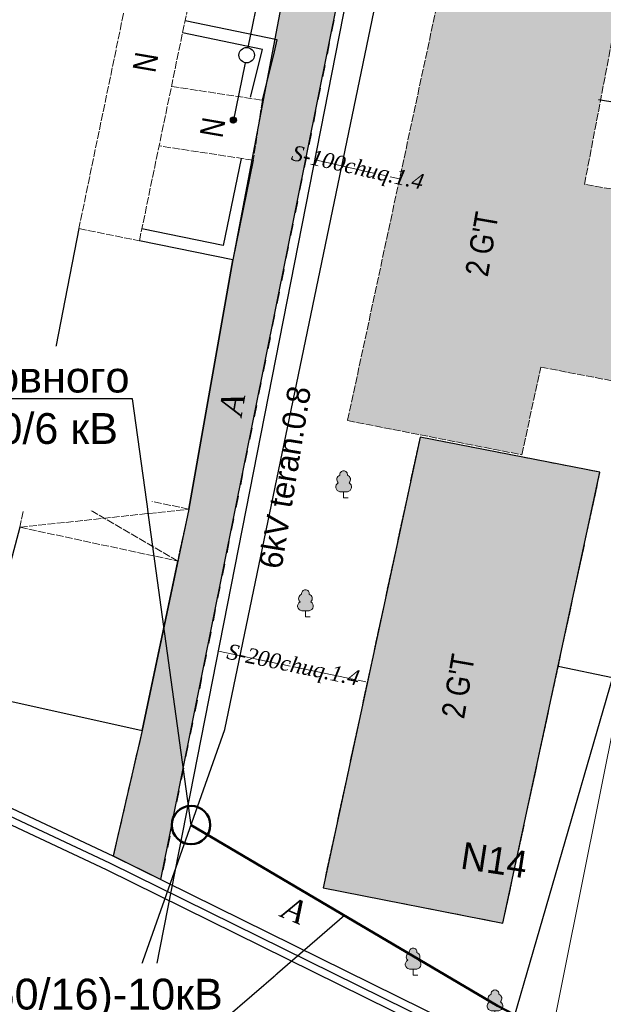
# Model space of a CAD drawing. Extents: x 352696 to 405256, y 4162769 to 4241487.
# Tile 27 of 148: x 403057 to 403095, y 4240238 to 4240302. Entities that reach past the tile are written whole.
import ezdxf
from ezdxf import colors
from ezdxf.entities.mleader import LeaderData, LeaderLine
from ezdxf.enums import TextEntityAlignment as Align
from ezdxf.math import Vec2, Vec3

# ---------------------------------------------------------------- set-up
doc = ezdxf.new("R2010")
doc.units = 0
doc.header["$LTSCALE"] = 0.5
doc.header["$MEASUREMENT"] = 0
for name, pattern in [('Build_Contour_Resid_m1', [1, 1, 0]), ('Commnctn_Waterpipes_Line_Unground_m1', [10, 8, -0.5, 1, -0.5]), ('Д_ТРОТ_ТРУБА', [3, 1.5, -1.5]), ('ЗД_СТР_РАЗВ', [3, 2, -1])]:
    doc.linetypes.add(name, pattern=pattern)
for name, color, linetype in [('(007) Здания', 7, 'Continuous'), ('(014) Водопровод', 5, 'ИК_Водопровод -------в--------'), ('(017) Канализация', 33, 'KANALIS_K_1'), ('(022) Возд. Линии', 7, 'Continuous'), ('(025) Дорога', 7, 'Continuous'), ('(028) Гидротехн.', 7, 'Continuous'), ('(040) Ограда', 7, 'Continuous'), ('--Выноски', 164, 'Continuous'), ('кабель', 1, 'Continuous')]:
    doc.layers.add(name, color=color, linetype=linetype)
doc.layers.add('.', color=7, linetype='Continuous', lineweight=15)
for name, color, linetype, lineweight, true_color in [('AUTO#_ROADS_MTRAL_T', 7, 'Continuous', 15, 0x000000), ('COMMN_OBJCT_WATER_L', 7, 'Continuous', 15, 0x000000), ('COMMN_OBJCT_WATER_T', 7, 'Continuous', 15, 0x000000), ('GREEN_VGTAT_#####_B', 7, 'Continuous', 15, 0x000000)]:
    doc.layers.add(name, color=color, linetype=linetype, lineweight=lineweight, true_color=true_color)
doc.layers.add('BUILD_RESID_CNTUR_P', color=7, linetype='Continuous', true_color=0x000000)
doc.layers.add('BUILD_RESID_TITLE_T', color=7, linetype='Continuous', true_color=0x000000)
doc.styles.add('Arial Narrow', font='arial.ttf', dxfattribs={"height": 300})
doc.styles.add('BM-431', font='txt')
doc.styles.add('P-131', font='txt')
doc.styles.add('S', font='txtwr', dxfattribs={"oblique": 15})
doc.styles.add('БМ-431 (Times New Roman К)', font='timesi.ttf', dxfattribs={"height": 1})
doc.styles.add('Р-131 (Arial Narrow)', font='ARIALN.TTF', dxfattribs={"height": 1})
doc.linetypes.add('KANALIS_K_1', pattern='A,1,[">",Standard,S=1.8,R=0,X=-0.9,Y=-0.9],3,-1,["К",Standard,S=1.8,R=0,X=-0.9,Y=-0.9],-1,10', length=16)
doc.linetypes.add('ИК_Водопровод -------в--------', pattern='A,9,-0.6,["В",Standard,S=1.2,R=0,X=0,Y=-0.6],-1.2', length=10.8)
doc.linetypes.add('ИК_Э_КАБ_ВН', pattern='A,8,-2,["<<",Standard,S=1,R=0,X=0,Y=-0.5],8,[">>",Standard,S=1,R=0,X=-1,Y=-0.5],-2', length=20)
doc.linetypes.add('ОГРАДА_V_ПРОВ', pattern='A,2.5,["v",Standard,S=1,R=0,X=0,Y=0],5,["v",Standard,S=1,R=180,X=0,Y=0],2.5', length=10)
doc.linetypes.add('ОГРАДА_ДЕР', pattern='A,2.5,["|",Standard,S=0.8,R=0,X=0,Y=-0.8],2.5', length=5)
doc.linetypes.add('ОГРАДА_М_1М', pattern='A,2.5,["о",Standard,S=1,R=0,X=0,Y=-0.35],0.5,["0",Standard,S=0.5,R=0,X=-0.3,Y=-0.25],2.5', length=5.5)

# ---------------------------------------------------------------- blocks, each defined once
blk = doc.blocks.new('sv')
at = {"layer": '(022) Возд. Линии'}
blk.add_circle((0, 0), 0.25, dxfattribs=at)
blk = doc.blocks.new('s3')
at = {"layer": '(022) Возд. Линии'}
h = blk.add_hatch(dxfattribs=at)
h.set_pattern_fill('ANSI31', color=256, scale=0.01, angle=180, style=0)
h.set_pattern_definition([(225, (0.1, 0), (0.02245064, -0.02245064), [])])
edge = h.paths.add_edge_path()
edge.add_arc((-1.9, 0), 0.1, 0, 360)
blk.add_lwpolyline([(0, 0), (-2, 0)], dxfattribs=at)
blk.add_circle((-1.9, 0), 0.1, dxfattribs=at)
blk = doc.blocks.new('s4')
at = {"layer": '(022) Возд. Линии'}
h = blk.add_hatch(dxfattribs=at)
h.set_pattern_fill('ANSI31', color=256, scale=0.01, style=0)
h.set_pattern_definition([(45, (-0.1, 0), (-0.02245064, 0.02245064), [])])
edge = h.paths.add_edge_path()
edge.add_arc((1.9, 0), 0.1, 0, 360)
blk.add_lwpolyline([(0, 0), (2, 0)], dxfattribs=at)
blk.add_circle((1.9, 0), 0.1, dxfattribs=at)
blk = doc.blocks.new('CharacteristicFol_m1')
at = {"layer": 'GREEN_VGTAT_#####_B', "linetype": 'Continuous', "lineweight": 13, "true_color": 0xfffffe}
h = blk.add_hatch(color=7, dxfattribs=at)
h.dxf.hatch_style = 1
h.paths.add_polyline_path([(0.7, 1.95, 0.545245), (0.49, 2.94, 0.44906), (0, 3.5, 0.44906), (-0.49, 2.94, 0.545245), (-0.7, 1.95, 0.73339), (-0.48, 0.8), (0.48, 0.8, 0.73339)])
at = {"layer": 'GREEN_VGTAT_#####_B', "color": 18, "linetype": 'Continuous', "lineweight": 13, "true_color": 0x000000}
for p, q in [((-0.48, 0.8), (0.48, 0.8)), ((0, 0), (0, 0.8)), ((0, 0), (0, 0.8)), ((0, 0), (0.6, 0))]:
    blk.add_line(p, q, dxfattribs=at)
for centre, radius, start, end in [((-0.28, 2.38), 0.602, 111.2452, 225.6501), ((0, 3), 0.501, 90.2911, 187.0229), ((0, 3), 0.501, 352.9771, 89.7089), ((0.28, 2.38), 0.602, 314.3499, 68.7548), ((-0.41, 1.41), 0.612, 118.4195, 263.4433), ((0.41, 1.41), 0.612, 276.5567, 61.5805)]:
    blk.add_arc(centre, radius, start, end, dxfattribs=at)
blk = doc.blocks.new('wewewrwerwer')
at = {"layer": '(007) Здания'}
blk.add_lwpolyline([(403083.07, 4240274.78), (403076.78, 4240245.53), (403088.44, 4240243.25), (403094.73, 4240272.5)], close=True, dxfattribs=at)
at = {"layer": '(014) Водопровод', "flags": 128}
blk.add_lwpolyline([(403057.771, 4240198.611), (403081.724, 4240320.576), (403100.516, 4240315.974), (403177.328, 4240298.135)], dxfattribs=at)
at = {"layer": '(017) Канализация', "linetype": 'KANALIS_K_1', "flags": 128}
for points in [[(403094.625, 4240296.669), (403102.027, 4240295.476), (403095.551, 4240259.188)], [(403092.024, 4240259.916), (403095.55, 4240259.184)], [(403095.546, 4240259.188), (403079.9, 4240205.21), (403097.691, 4240178.579), (403117.752, 4240170.709)]]:
    blk.add_lwpolyline(points, dxfattribs=at)
at = {"layer": '(025) Дорога', "linetype": 'Д_ТРОТ_ТРУБА', "flags": 128}
blk.add_lwpolyline([(403106.22, 4240307.19), (403079.82, 4240313.46), (403066.277, 4240246.07)], dxfattribs=at)
at = {"layer": '(025) Дорога', "linetype": 'ЗД_СТР_РАЗВ'}
blk.add_lwpolyline([(403065.06, 4240255.752), (403063.18, 4240247.6)], dxfattribs=at)
at = {"layer": '(028) Гидротехн.', "color": 3}
blk.add_lwpolyline([(403136.988, 4240210.596), (403062.963, 4240247.15), (403016.84, 4240268.833), (403007.296, 4240271.796)], dxfattribs=at)
at = {"layer": '(028) Гидротехн.'}
for points in [[(403136.94, 4240211.16), (403063.18, 4240247.6), (403017.021, 4240269.3), (403007.445, 4240272.274)], [(403136.497, 4240210.264), (403062.746, 4240246.699), (403016.658, 4240268.366), (403007.148, 4240271.319)]]:
    blk.add_lwpolyline(points, dxfattribs=at)
at = {"layer": '(040) Ограда', "flags": 128}
for points in [[(403072.85, 4240296.63), (403073.64, 4240299.76), (403073.803, 4240300.544), (403067.838, 4240301.781)], [(403071.468, 4240292.86), (403070.316, 4240287.214), (403065.036, 4240288.291)]]:
    blk.add_lwpolyline(points, dxfattribs=at)
at = {"layer": '(040) Ограда', "linetype": 'ОГРАДА_ДЕР', "flags": 128}
for points in [[(403072.075, 4240296.826), (403072.856, 4240299.923), (403067.676, 4240300.998)], [(403072.26, 4240292.74), (403070.94, 4240286.27), (403064.876, 4240287.508)]]:
    blk.add_lwpolyline(points, dxfattribs=at)
at = {"layer": '(040) Ограда', "linetype": 'ОГРАДА_V_ПРОВ', "flags": 128}
for points in [[(403060.957, 4240288.307), (403057.85, 4240272.291)], [(403057.13, 4240268.93), (403054.26, 4240258.15), (403065.06, 4240255.752), (403067.361, 4240266.74)]]:
    blk.add_lwpolyline(points, dxfattribs=at)
at = {"layer": '(040) Ограда', "linetype": 'ОГРАДА_М_1М', "flags": 128}
blk.add_lwpolyline([(403068.08, 4240270.1), (403070.94, 4240286.27)], dxfattribs=at)
at = {"layer": 'BUILD_RESID_CNTUR_P', "color": 18, "linetype": 'Build_Contour_Resid_m1', "lineweight": 13, "true_color": 0x000000}
for points in [[(403066.17, 4240313.43), (403063.85, 4240302.25), (403060.957, 4240288.307), (403064.876, 4240287.508), (403070.085, 4240312.61)], [(403066.955, 4240297.525), (403072.85, 4240296.63), (403072.26, 4240292.74), (403066.154, 4240293.666)], [(403083.07, 4240274.78), (403076.78, 4240245.53), (403088.44, 4240243.25), (403094.73, 4240272.5), (403083.07, 4240274.78)], [(403067.361, 4240266.74), (403057.85, 4240272.291)], [(403057.13, 4240268.93), (403068.08, 4240270.1)]]:
    blk.add_lwpolyline(points, dxfattribs=at)
for points in [[(403084.66, 4240305.1), (403078.37, 4240275.85), (403089.67, 4240273.63), (403090.89, 4240279.317), (403096.292, 4240278.28), (403098.443, 4240290.374), (403093.729, 4240291.171), (403095.96, 4240302.88)], [(403057.13, 4240268.93), (403067.361, 4240266.74), (403068.08, 4240270.1), (403057.85, 4240272.291)]]:
    blk.add_lwpolyline(points, close=True, dxfattribs=at)
at = {"layer": 'COMMN_OBJCT_WATER_L', "color": 5, "linetype": 'Commnctn_Waterpipes_Line_Unground_m1', "lineweight": 15, "true_color": 0x0000ff, "flags": 128}
for points in [[(403076.263, 4240292.773), (403081.742, 4240291.529)], [(403070.001, 4240260.887), (403079.653, 4240258.888)]]:
    blk.add_lwpolyline(points, dxfattribs=at)
at = {"layer": 'кабель', "color": 1, "linetype": 'ИК_Э_КАБ_ВН'}
blk.add_lwpolyline([(403018.142, 4240116.222), (403019.782, 4240116.456), (403016.332, 4240137.84), (403018.159, 4240156.442), (403028.671, 4240177.634), (403041.46, 4240186.91), (403052.283, 4240191.39), (403059.455, 4240224.804), (403070.415, 4240255.804), (403082.053, 4240311.938), (403085.429, 4240326.355), (403096.923, 4240323.351), (403102.405, 4240350.301), (403095.399, 4240351.692), (403095.399, 4240351.692)], dxfattribs=at)
at = {"layer": '(022) Возд. Линии', "xscale": 1.999999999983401, "yscale": 1.999999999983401, "zscale": 1.999999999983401, "rotation": 78.48967128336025}
for name, p in [('s4', (403071.93, 4240300.041)), ('s3', (403071.731, 4240299.064))]:
    blk.add_blockref(name, p, dxfattribs=at)
at = {"layer": '(022) Возд. Линии', "xscale": 2, "yscale": 2, "zscale": 2}
blk.add_blockref('sv', (403071.83, 4240299.55), dxfattribs=at)
at = {"layer": 'GREEN_VGTAT_#####_B', "color": 18, "true_color": 0x000000, "xscale": 0.5, "yscale": 0.5, "zscale": 0.5}
for p in [(403078.116, 4240270.836), (403075.64, 4240263.115), (403082.62, 4240239.871), (403087.926, 4240237.167)]:
    blk.add_blockref('CharacteristicFol_m1', p, dxfattribs=at)
at = {"layer": '(007) Здания', "style": 'P-131'}
blk.add_text('N14', height=1.75, rotation=351.3193, dxfattribs=at).set_placement((403085.629, 4240246.802))
at = {"color": 7, "style": 'S', "oblique": 15, "flags": 8}
blk.add_attdef('SK', (403148.112, 4240555.257), '', height=2, dxfattribs=at)
at = {"layer": 'AUTO#_ROADS_MTRAL_T', "color": 18, "true_color": 0x000000, "style": 'БМ-431 (Times New Roman К)'}
for rotation, p in [(80.25743, (403071.629, 4240276.775)), (337.28031, (403074.629, 4240243.404))]:
    blk.add_text('A', height=1.5, rotation=rotation, dxfattribs=at).set_placement(p, align=Align.CENTER)
at = {"layer": 'BUILD_RESID_TITLE_T', "color": 18, "true_color": 0x000000, "style": 'Р-131 (Arial Narrow)'}
for s, p in [('N', (403065.906, 4240298.357)), ('N', (403070.254, 4240294.127)), ("2 G'T", (403087.454, 4240285.127)), ("2 G'T", (403085.917, 4240256.451))]:
    blk.add_text(s, height=1.5, rotation=80.20182, dxfattribs=at).set_placement(p)
at = {"layer": 'COMMN_OBJCT_WATER_T', "color": 18, "linetype": 'Continuous', "true_color": 0x000000, "style": 'БМ-431 (Times New Roman К)'}
for s, rotation, p in [('S-100chuq.1.4', 347.21074, (403079.003, 4240292.151)), ('S-200chuq.1.4', 348.30002, (403074.827, 4240259.888))]:
    blk.add_text(s, height=1, rotation=rotation, dxfattribs=at).set_placement(p, align=Align.MIDDLE)
at = {"layer": 'кабель', "color": 18, "lineweight": 30, "true_color": 0x000000, "style": 'BM-431'}
blk.add_text('6kV teran.0.8', height=1.5, rotation=80.73004, dxfattribs=at).set_placement((403074.309, 4240272.171), align=Align.MIDDLE_CENTER)
blk = doc.blocks.new('rw32234324324324')
at = {"layer": '.'}
h = blk.add_hatch(color=41, dxfattribs=at)
h.dxf.hatch_style = 1
h.paths.add_polyline_path([(403591.26, 4240332.78), (403593.82, 4240344.55), (403535.09, 4240357.25), (403532.64, 4240345.31)])
h.paths.add_polyline_path([(403635.758, 4240323.046), (403637.05, 4240329.43), (403637.292, 4240329.378), (403638.43, 4240334.64), (403609.16, 4240340.97), (403606.562, 4240328.954)])
h.paths.add_polyline_path([(403637.05, 4240329.43), (403666.52, 4240322.89), (403664.12, 4240311.03), (403634.65, 4240317.57)])
h.paths.add_polyline_path([(403669.51, 4240335.35), (403681.23, 4240332.59), (403677.84, 4240316.79), (403677.7, 4240316.824), (403674.6, 4240303.23), (403664.18, 4240305.54), (403668.506, 4240324.513), (403667.51, 4240324.7)])
h.paths.add_polyline_path([(403659.37, 4240292.68), (403670.35, 4240290.4), (403654.42, 4240213.8), (403643.44, 4240216.08)])
h.paths.add_polyline_path([(403583.07, 4240274.78), (403576.78, 4240245.53), (403588.44, 4240243.25), (403594.73, 4240272.5)])
h.paths.add_polyline_path([(403572.37, 4240237.63), (403585.55, 4240234.42), (403578.91, 4240207.77), (403565.73, 4240210.98)])
h.paths.add_polyline_path([(403584.66, 4240305.1), (403578.37, 4240275.85), (403589.67, 4240273.63), (403590.89, 4240279.317), (403596.292, 4240278.28), (403598.443, 4240290.374), (403593.729, 4240291.171), (403595.96, 4240302.88)])
h.paths.add_polyline_path([(403585.05, 4240202.81), (403587.88, 4240215.02), (403651.11, 4240199.83), (403648.22, 4240187.61)])
h.paths.add_polyline_path([(403609.98, 4240297.66), (403615.443, 4240296.498), (403614.194, 4240290.629), (403608.731, 4240291.792)])
h.paths.add_polyline_path([(403601.481, 4240257.717), (403622, 4240253.62), (403623.19, 4240259.58), (403607.566, 4240262.7), (403608.61, 4240268.92), (403609.772, 4240268.725), (403611.4, 4240276.88), (403605.812, 4240278.07)])
h.paths.add_polyline_path([(403628.997, 4240289.469), (403629.83, 4240293.46), (403623.87, 4240294.705), (403623.037, 4240290.713)])
at = {"layer": '(007) Здания'}
blk.add_lwpolyline([(403583.07, 4240274.78), (403576.78, 4240245.53), (403588.44, 4240243.25), (403594.73, 4240272.5), (403583.07, 4240274.78)], dxfattribs=at)
at = {"layer": 'BUILD_RESID_CNTUR_P', "color": 18, "linetype": 'Build_Contour_Resid_m1', "lineweight": 13, "true_color": 0x000000}
blk.add_lwpolyline([(403584.66, 4240305.1), (403578.37, 4240275.85), (403589.67, 4240273.63), (403590.89, 4240279.317), (403596.292, 4240278.28), (403598.443, 4240290.374), (403593.729, 4240291.171), (403595.96, 4240302.88)], close=True, dxfattribs=at)
blk = doc.blocks.new('rew342342324432')
at = {"layer": '.', "lineweight": 30, "ltscale": 100, "true_color": 0x636466, "transparency": 33554687}
h = blk.add_hatch(color=251, dxfattribs=at)
h.dxf.hatch_style = 1
h.paths.add_polyline_path([(403600.898, 4240321.525), (403584.465, 4240325.672), (403584.298, 4240325.794), (403534.038, 4240338.478), (403533.327, 4240335.663), (403656.58, 4240304.35), (403642.39, 4240302.741), (403577.056, 4240318.238), (403576.36, 4240314.851), (403575.71, 4240311.441), (403570.94, 4240286.281), (403568.08, 4240270.111), (403565.06, 4240255.752), (403563.18, 4240247.611), (403566.277, 4240246.07), (403579.82, 4240313.46), (403606.22, 4240307.19), (403641.55, 4240298.761), (403651.41, 4240299.001), (403636.821, 4240225.177), (403634.69, 4240214.408), (403643.64, 4240209.617), (403644.464, 4240213.581), (403643.02, 4240213.891), (403643.442, 4240216.087), (403644.958, 4240223.521), (403640.718, 4240224.257), (403642.784, 4240236.433), (403656.508, 4240300.682), (403671.7, 4240297.541), (403676.707, 4240295.672), (403677.691, 4240302.252), (403663.792, 4240305.48), (403655.837, 4240307.657), (403604.758, 4240320.613)])
at = {"layer": '(025) Дорога', "linetype": 'Д_ТРОТ_ТРУБА', "flags": 128}
blk.add_lwpolyline([(403606.22, 4240307.19), (403579.82, 4240313.46), (403566.277, 4240246.07)], dxfattribs=at)
at = {"linetype": 'Continuous'}
blk.add_lwpolyline([(403575.71, 4240311.441), (403570.94, 4240286.281), (403568.08, 4240270.111), (403565.06, 4240255.752), (403563.18, 4240247.611), (403566.277, 4240246.07), (403579.82, 4240313.46)], dxfattribs=at)
blk = doc.blocks.new('_None')

msp = doc.modelspace()

# ---------------------------------------------------------------- hatches: boundary and pattern name
at = {"layer": '.', "lineweight": 20, "ltscale": 100, "true_color": 0xffffff}
h = msp.add_hatch(color=7, dxfattribs=at)
h.dxf.hatch_style = 1
h.paths.add_polyline_path([(403306.7369, 4240159.2004), (403306.7369, 4240381.9504), (403006.525, 4240381.9504), (403006.525, 4240159.2004)])
h.paths.add_polyline_path([(403302.9869, 4240206.3173), (403302.9869, 4240172.6986), (403021.525, 4240172.6986), (403021.525, 4240378.2004), (403302.9869, 4240378.2004)], flags=16)

# ---------------------------------------------------------------- linework, layer by layer
at = {"layer": '.', "color": 7, "linetype": 'Continuous', "true_color": 0xffffff, "transparency": 33554559}
msp.add_lwpolyline([(403127.5749, 4240227.0903), (403091.2617, 4240234.3408), (403096.9766, 4240262.7748), (403133.4996, 4240254.7872)], close=True, dxfattribs=at)
at = {"color": 1, "linetype": 'Continuous', "lineweight": 50}
msp.add_lwpolyline([(403123.9102, 4240220.2079), (403123.2639, 4240220.5352), (403123.0872, 4240220.2058), (403103.0353, 4240230.0732), (403088.0781, 4240237.8791), (403068.2259, 4240249.6118)], dxfattribs=at)

# ---------------------------------------------------------------- block references
for name, p in [('wewewrwerwer', (0, 0)), ('rw32234324324324', (-500, 0)), ('rew342342324432', (-500, 0))]:
    msp.add_blockref(name, p, dxfattribs=at)

# ---------------------------------------------------------------- next in the draw order: leaders
at = {"layer": '--Выноски', "lineweight": 30}
ml = msp.add_multileader_mtext('Standard', dxfattribs=at)
ml.set_content('\\A1;{\\C5;  Точка подключения основного  питания от F-1 ПС-110/10/6 кВ "GULISTON"}', color=256, style='Arial Narrow')
ml.set_leader_properties(color=256)
ml.set_arrow_properties(name='NONE')
ml.build(insert=Vec2(0, 0))
ml.multileader.update_dxf_attribs({"has_dogleg": 0, "text_left_attachment_type": 6, "text_right_attachment_type": 6, "dogleg_length": 1, "arrow_head_size": 0})
ctx = ml.context
ctx.base_point, ctx.char_height, ctx.arrow_head_size, ctx.landing_gap_size, ctx.plane_origin = Vec3(403022.9717, 4240277.2688), 2, 0, 0.25, Vec3(402908.3659, 4240303.4336)
ctx.left_attachment, ctx.right_attachment, ctx.text_align_type = 6, 6, 1
notes = []
notes.append((ctx, [(1, (1, 1, 0), (403065.4389, 4240277.2688), (-1, 0), 1, [(1, [(403068.2259, 4240249.6118)], 0, [])])]))
ctx.mtext.insert, ctx.mtext.width, ctx.mtext.alignment, ctx.mtext.flow_direction = Vec3(403043.7053, 4240279.6688), 41.928075, 2, 5
ctx.mtext.has_bg_fill, ctx.mtext.bg_color, ctx.mtext.bg_scale_factor, ctx.mtext.bg_transparency, ctx.mtext.use_window_bg_color = 1, -1073741824, 1.5, 0, 1
ml = msp.add_multileader_mtext('Standard', dxfattribs=at)
ml.set_content('\\A1;{\\C1;Л1-АПвПу-3(1х50/16)-10кВ\\PL=65,0м (траншея)}', color=256, style='Arial Narrow')
ml.set_leader_properties(color=256)
ml.set_arrow_properties(name='NONE')
ml.build(insert=Vec2(0, 0))
ml.multileader.update_dxf_attribs({"has_dogleg": 0, "text_left_attachment_type": 6, "text_right_attachment_type": 6, "dogleg_length": 1, "arrow_head_size": 0})
ctx = ml.context
ctx.base_point, ctx.char_height, ctx.arrow_head_size, ctx.landing_gap_size, ctx.plane_origin = Vec3(403035.6313, 4240237.0574, -30.6693), 2, 0, 0.25, Vec3(403007.4324, 4240233.7243, -30.6693)
ctx.left_attachment, ctx.right_attachment, ctx.text_align_type = 6, 6, 1
notes.append((ctx, [(1, (1, 1, 0), (403071.4492, 4240237.0574, -30.6693), (-1, 0), 1, [(0, [(403078.1625, 4240243.7392, -30.6693)], 0, [])])]))
ctx.mtext.insert, ctx.mtext.width, ctx.mtext.alignment, ctx.mtext.flow_direction = Vec3(403053.0402, 4240239.6454, -30.6693), 39.2922, 2, 5
ctx.mtext.has_bg_fill, ctx.mtext.bg_color, ctx.mtext.bg_scale_factor, ctx.mtext.bg_transparency, ctx.mtext.use_window_bg_color = 1, -1073741824, 1.5, 0, 1
for ctx, leaders in notes:
    for number, flags, end, landing, length, lines in leaders:
        leader = LeaderData()
        leader.index, (leader.has_last_leader_line, leader.has_dogleg_vector, leader.attachment_direction) = number, flags
        leader.last_leader_point, leader.dogleg_vector, leader.dogleg_length = Vec3(end), Vec3(landing), length
        for number, points, colour, breaks in lines:
            line = LeaderLine()
            line.index, line.vertices, line.color, line.breaks = number, Vec3.list(points), colors.encode_raw_color(colour), breaks
            leader.lines.append(line)
        ctx.leaders.append(leader)

# ---------------------------------------------------------------- next in the draw order: linework, layer by layer
at = {"color": 1, "linetype": 'Continuous', "lineweight": 50}
msp.add_circle((403068.2259, 4240249.6118), 1.2465, dxfattribs=at)

doc.saveas('drawing.dxf')
